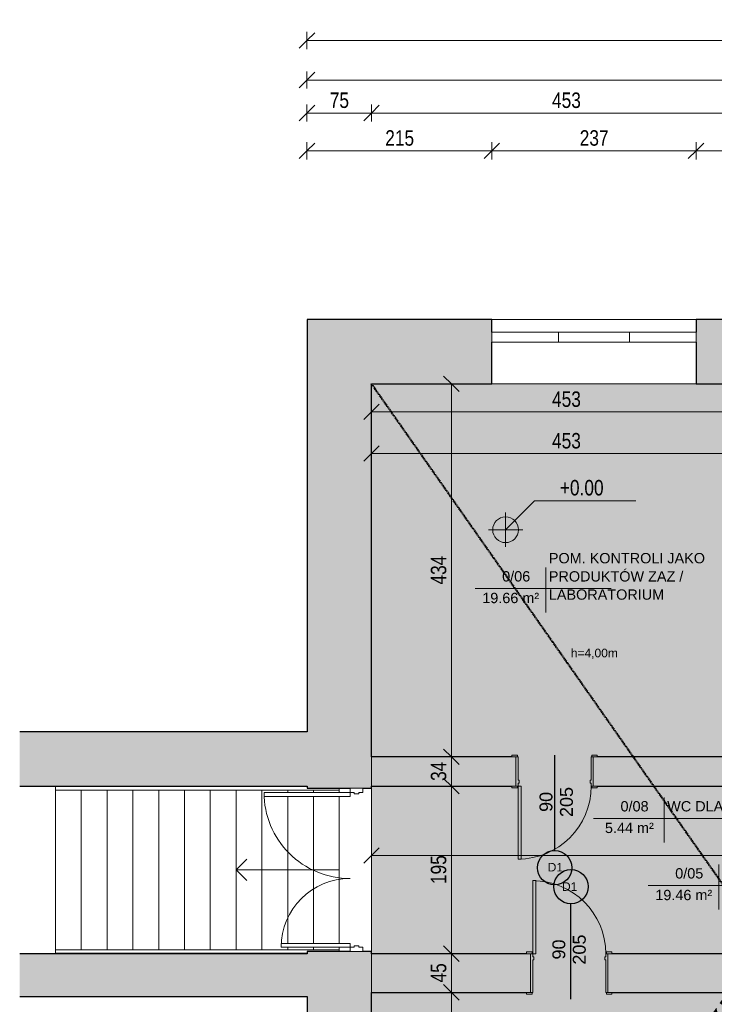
# Model space of a CAD drawing. Header units: centimetres. Extents: x 14786 to 20326, y -10865 to -8494.
# Tile 4 of 22: x 14786 to 15594, y -9640 to -8494. Entities that reach past the tile are written whole.
import ezdxf

# ---------------------------------------------------------------- set-up
doc = ezdxf.new("R2010")
doc.units = ezdxf.units.CM
doc.linetypes.add('Aligning Line 1_8_', pattern=[0.635, 0.3175, -0.3175])
doc.linetypes.add('Ponad', pattern=[0.396875, 0.238125, -0.15875])
for name, color, linetype, lineweight in [('A-ANNO-DIMS', 211, 'Continuous', 9), ('A-ANNO-DIMS-100', 211, 'Continuous', 9), ('A-AREA', 32, 'Continuous', 9), ('A-AREA-IDEN', 2, 'Continuous', 9), ('A-DETL', 90, 'Continuous', 9), ('A-DETL-GENF', 92, 'Continuous', 9), ('A-DETL-MEDM', 33, 'Continuous', 25), ('A-DETL-THIN', 151, 'Continuous', 9), ('A-DOOR', 31, 'Continuous', 9), ('A-DOOR-FRAM', 31, 'Continuous', 18), ('A-FLOR', 192, 'Continuous', 9), ('A-FLOR-HRAL', 11, 'Continuous', 9), ('A-GLAZ', 151, 'Continuous', 9), ('A-WALL', 113, 'Continuous', 9), ('A-WALL-PATT', 111, 'Continuous', 25), ('G-ANNO-DIMS', 111, 'Continuous', 9), ('G-ANNO-TEXT', 231, 'Continuous', 9), ('S-STRS', 31, 'Continuous', 9), ('S-STRS-ANNO', 31, 'Continuous', 9)]:
    doc.layers.add(name, color=color, linetype=linetype, lineweight=lineweight)
doc.styles.add('Arial', font='arial.ttf', dxfattribs={"height": 12})
doc.styles.add('Arial_1', font='arial.ttf', dxfattribs={"height": 15})
doc.styles.add('Arial_2', font='arial.ttf', dxfattribs={"width": 0.8, "height": 18})
doc.styles.add('Arial_3', font='arial.ttf', dxfattribs={"height": 10})
doc.styles.add('Arial_5', font='arial.ttf', dxfattribs={"height": 60})
doc.dimstyles.new('Przekątna_-_1_8_mm_Arial', dxfattribs={"dimscale": 30.48, "dimtxt": 18.364669, "dimasz": 0.590551, "dimexe": 0.328084, "dimexo": 0.0625, "dimgap": 0.016404, "dimtad": 1, "dimdec": 0, "dimdsep": 46, "dimtxsty": 'Arial_2', "dimblk1": 'OBLIQUE', "dimblk2": 'OBLIQUE', "dimsah": 1, "dimcen": 0.09, "dimazin": 0, "dimtfac": 1, "dimtdec": 4, "dimtix": 1, "dimtmove": 0, "dimatfit": 3, "dimfxl": 0.328084, "dimfxlon": 1, "dimtvp": 1, "dimtolj": 1, "dimtzin": 0, "dimarcsym": 2})

# ---------------------------------------------------------------- blocks, each defined once
blk = doc.blocks.new('Drzwi-wewnętrzne-jednoskrzydłowe-dwupanelowe-drewniane - 900 x 2100mm-307294-3_Poziom parteru')
at = {"layer": 'A-DOOR'}
for p, q in [((-49.635, 24.8175), (-43.135, 24.8175)), ((-49.635, 22.8175), (-49.635, 24.8175)), ((-43.135, 24.8175), (-43.135, 22.8175)), ((43.135, 24.8175), (49.635, 24.8175)), ((43.135, 22.8175), (43.135, 24.8175)), ((49.635, 24.8175), (49.635, 22.8175)), ((-43.135, 22.8175), (-49.635, 22.8175)), ((49.635, 22.8175), (43.135, 22.8175)), ((-49.635, -22.1825), (-43.135, -22.1825)), ((-49.635, -24.1825), (-49.635, -22.1825)), ((-43.135, -22.1825), (-43.135, -24.1825)), ((43.135, -22.1825), (49.635, -22.1825)), ((43.135, -24.1825), (43.135, -22.1825)), ((49.635, -22.1825), (49.635, -24.1825)), ((-43.135, -24.1825), (-49.635, -24.1825)), ((49.635, -24.1825), (43.135, -24.1825))]:
    blk.add_line(p, q, dxfattribs=at)
at = {"layer": 'A-DOOR', "lineweight": 18}
for p, q in [((39, -22.1825), (42.5, -22.1825)), ((39, -107.1825), (39, -22.1825)), ((42.5, -22.1825), (42.5, -107.1825)), ((42.5, -107.1825), (39, -107.1825))]:
    blk.add_line(p, q, dxfattribs=at)
at = {"layer": 'A-DOOR'}
blk.add_arc((42.5, -22.1825), 85, 180, 270, dxfattribs=at)
at = {"layer": 'A-DOOR-FRAM'}
for p, q in [((-45, 22.8175), (-42.5, 22.8175)), ((-45, -22.1825), (-45, 22.8175)), ((-42.5, 22.8175), (-42.5, -15.19)), ((42.5, 22.8175), (45, 22.8175)), ((42.5, -15.19), (42.5, 22.8175)), ((45, 22.8175), (45, -22.1825)), ((-42.5, -22.1825), (-45, -22.1825)), ((-42.5, -15.19), (-41.23, -15.19)), ((-42.5, -18.6825), (-42.5, -22.1825)), ((-41.23, -18.6825), (-42.5, -18.6825)), ((-41.23, -15.19), (-41.23, -18.6825)), ((41.23, -15.19), (42.5, -15.19)), ((41.23, -18.6825), (41.23, -15.19)), ((42.5, -18.6825), (41.23, -18.6825)), ((42.5, -22.1825), (42.5, -18.6825)), ((45, -22.1825), (42.5, -22.1825))]:
    blk.add_line(p, q, dxfattribs=at)
blk = doc.blocks.new('Drzwi-wewnętrzne-jednoskrzydłowe-dwupanelowe-drewniane - 900 x 2100mm-310184-3_Poziom parteru')
at = {"layer": 'A-DOOR', "lineweight": 18}
for p, q in [((42.5, 101.6825), (39, 101.6825)), ((39, 101.6825), (39, 16.6825)), ((42.5, 16.6825), (42.5, 101.6825)), ((39, 16.6825), (42.5, 16.6825))]:
    blk.add_line(p, q, dxfattribs=at)
at = {"layer": 'A-DOOR'}
for p, q in [((-43.135, 18.6825), (-49.635, 18.6825)), ((-49.635, 18.6825), (-49.635, 16.6825)), ((-49.635, 16.6825), (-43.135, 16.6825)), ((-43.135, 16.6825), (-43.135, 18.6825)), ((49.635, 18.6825), (43.135, 18.6825)), ((43.135, 18.6825), (43.135, 16.6825)), ((43.135, 16.6825), (49.635, 16.6825)), ((49.635, 16.6825), (49.635, 18.6825)), ((-43.135, -17.3175), (-49.635, -17.3175)), ((-49.635, -17.3175), (-49.635, -19.3175)), ((-49.635, -19.3175), (-43.135, -19.3175)), ((-43.135, -19.3175), (-43.135, -17.3175)), ((49.635, -17.3175), (43.135, -17.3175)), ((43.135, -17.3175), (43.135, -19.3175)), ((43.135, -19.3175), (49.635, -19.3175)), ((49.635, -19.3175), (49.635, -17.3175))]:
    blk.add_line(p, q, dxfattribs=at)
blk.add_arc((42.5, 16.6825), 85, 90, 180, dxfattribs=at)
at = {"layer": 'A-DOOR-FRAM'}
for p, q in [((-42.5, 16.6825), (-45, 16.6825)), ((-45, 16.6825), (-45, -17.3175)), ((-42.5, 13.1825), (-42.5, 16.6825)), ((-41.23, 13.1825), (-42.5, 13.1825)), ((-41.23, 9.69), (-41.23, 13.1825)), ((42.5, 13.1825), (41.23, 13.1825)), ((41.23, 13.1825), (41.23, 9.69)), ((42.5, 16.6825), (42.5, 13.1825)), ((45, 16.6825), (42.5, 16.6825)), ((45, -17.3175), (45, 16.6825)), ((-42.5, -17.3175), (-42.5, 9.69)), ((-42.5, 9.69), (-41.23, 9.69)), ((41.23, 9.69), (42.5, 9.69)), ((42.5, 9.69), (42.5, -17.3175)), ((-45, -17.3175), (-42.5, -17.3175)), ((42.5, -17.3175), (45, -17.3175))]:
    blk.add_line(p, q, dxfattribs=at)
blk = doc.blocks.new('Typ poręczy górnej - Górna poręcz_wewnętrzny_-448010-3_Poziom parteru')
at = {"layer": 'A-FLOR-HRAL'}
for p, q in [((15158.1, -9576.2), (14828.1, -9576.2)), ((14828.1, -9580.2), (15120.6, -9580.2)), ((15158.1, -9578), (15158.1, -9578.2))]:
    blk.add_line(p, q, dxfattribs=at)
at = {"layer": 'A-FLOR-HRAL', "flags": 128}
blk.add_lwpolyline([(14828.1, -9578.4), (14828.1, -9578.2), (14828.1, -9578)], dxfattribs=at)
blk = doc.blocks.new('Typ poręczy górnej - Górna poręcz_wewnętrzny_-V5-3_Poziom parteru')
at = {"layer": 'A-FLOR-HRAL'}
for p, q in [((14828.1, -9576.2), (14828.1, -9580.2)), ((14828.1, -9576.2), (15158.1, -9576.2)), ((15158.1, -9576.2), (15158.1, -9578.2)), ((14828.1, -9580.2), (15120.6, -9580.2))]:
    blk.add_line(p, q, dxfattribs=at)
blk = doc.blocks.new('Typ poręczy górnej - Górna poręcz_wewnętrzny_-448021-3_Poziom parteru')
at = {"layer": 'A-FLOR-HRAL'}
for p, q in [((15120.6, -9386.3), (14828.1, -9386.3)), ((14828.1, -9390.3), (15158.1, -9390.3)), ((15158.1, -9388.3), (15158.1, -9388.5))]:
    blk.add_line(p, q, dxfattribs=at)
at = {"layer": 'A-FLOR-HRAL', "flags": 128}
blk.add_lwpolyline([(14828.1, -9388.5), (14828.1, -9388.3), (14828.1, -9388)], dxfattribs=at)
blk = doc.blocks.new('Typ poręczy górnej - Górna poręcz_wewnętrzny_-V6-3_Poziom parteru')
at = {"layer": 'A-FLOR-HRAL'}
for p, q in [((14828.1, -9386.3), (14828.1, -9390.3)), ((14828.1, -9386.3), (15120.6, -9386.3)), ((14828.1, -9390.3), (15158.1, -9390.3)), ((15158.1, -9388.2), (15158.1, -9390.3))]:
    blk.add_line(p, q, dxfattribs=at)
blk = doc.blocks.new('Drzwi-korytarz-niesymetryczne-wpuszczane - Drzwi dwuskrzydłowe 1800 x 2100mm-575839-3_Poziom parteru')
at = {"layer": 'A-DOOR', "lineweight": 18}
for p, q in [((-85.5, 11.865), (-90, 11.865)), ((-90, 11.865), (-90, -88.135)), ((-85.5, -88.135), (-85.5, 11.865)), ((85.5, 11.865), (90, 11.865)), ((85.5, -68.135), (85.5, 11.865)), ((90, 11.865), (90, -68.135)), ((90, -68.135), (85.5, -68.135)), ((-90, -88.135), (-85.5, -88.135))]:
    blk.add_line(p, q, dxfattribs=at)
at = {"layer": 'A-DOOR'}
for centre, radius, start, end in [((-90, 11.865), 100, 270, 360), ((90, 11.865), 80, 180, 270)]:
    blk.add_arc(centre, radius, start, end, dxfattribs=at)
at = {"layer": 'A-DOOR-FRAM'}
for p, q in [((-95, 26.865), (-90, 26.865)), ((-95, 11.865), (-95, 26.865)), ((-90, 26.865), (-90, 21.94375)), ((90, 26.865), (95, 26.865)), ((90, 21.94375), (90, 26.865)), ((95, 26.865), (95, 11.865)), ((-90, 11.865), (-95, 11.865)), ((-90, 21.94375), (-88.4125, 21.94375)), ((-90, 16.84125), (-90, 11.865)), ((-88.4125, 16.84125), (-90, 16.84125)), ((-88.4125, 21.94375), (-88.4125, 16.84125)), ((88.4125, 21.94375), (90, 21.94375)), ((88.4125, 16.84125), (88.4125, 21.94375)), ((90, 16.84125), (88.4125, 16.84125)), ((90, 11.865), (90, 16.84125)), ((95, 11.865), (90, 11.865))]:
    blk.add_line(p, q, dxfattribs=at)
blk = doc.blocks.new('Aluminum_2 szybowe - 160x140-V13-3_Poziom parteru')
at = {"layer": 'A-GLAZ'}
for p, q in [((-137.2, 25.2), (22.8, 25.2)), ((-137.2, 13.7), (-137.2, 25.2)), ((22.8, 25.2), (22.8, 13.7)), ((22.8, 13.7), (-137.2, 13.7))]:
    blk.add_line(p, q, dxfattribs=at)
blk = doc.blocks.new('Aluminum_2 szybowe - 160x140-V12-3_Poziom parteru')
at = {"layer": 'A-GLAZ'}
for p, q in [((-137.2, 25.2), (22.8, 25.2)), ((-137.2, 13.7), (-137.2, 25.2)), ((22.8, 25.2), (22.8, 13.7)), ((22.8, 13.7), (-137.2, 13.7))]:
    blk.add_line(p, q, dxfattribs=at)
blk = doc.blocks.new('Etyk_pom_1_mala - Etyk_pom_1_mala-219433-3_Poziom parteru')
at = {"layer": 'A-AREA-IDEN'}
for p, q in [((-0.096, 0.144), (-0.096, -0.378)), ((-0.915, -0.101), (0.666, -0.101))]:
    blk.add_line(p, q, dxfattribs=at)
blk = doc.blocks.new('DIMBLOCK11-3_Poziom parteru')
at = {"layer": 'A-ANNO-DIMS-100'}
for p, q in [((15195.6, -9466.4), (15195.6, -9456.4)), ((15195.6, -9466.4), (15204.6, -9457.4)), ((16193.6, -9466.4), (16193.6, -9456.4)), ((16193.6, -9466.4), (16202.6, -9457.4)), ((15195.6, -9466.4), (15186.6, -9475.4)), ((15195.6, -9466.4), (16193.6, -9466.4)), ((15195.6, -9466.4), (15195.6, -9476.4)), ((16193.6, -9466.4), (16184.6, -9475.4)), ((16193.6, -9466.4), (16193.6, -9476.4))]:
    blk.add_line(p, q, dxfattribs=at)
at = {"layer": 'A-ANNO-DIMS-100', "color": 0, "insert": (15678.1, -9442.6), "char_height": 18, "width": 39.668, "attachment_point": 1, "line_spacing_factor": 0.941778, "style": 'Arial_2'}
blk.add_mtext('998', dxfattribs=at)
blk = doc.blocks.new('_Oblique')
at = {"color": 0, "linetype": 'ByBlock', "lineweight": -2}
blk.add_line((-0.5, -0.5), (0.5, 0.5), dxfattribs=at)
blk = doc.blocks.new('DIMBLOCK15-3_Poziom parteru')
at = {"layer": 'A-ANNO-DIMS-100'}
for p, q in [((15195.6, -8998.8), (15195.6, -8988.8)), ((15195.6, -8998.8), (15204.6, -8989.8)), ((15648.6, -8998.8), (15648.6, -8988.8)), ((15648.6, -8998.8), (15657.6, -8989.8)), ((15195.6, -8998.8), (15186.6, -9007.8)), ((15195.6, -8998.8), (15648.6, -8998.8)), ((15195.6, -8998.8), (15195.6, -9008.8)), ((15648.6, -8998.8), (15639.6, -9007.8)), ((15648.6, -8998.8), (15648.6, -9008.8))]:
    blk.add_line(p, q, dxfattribs=at)
at = {"layer": 'A-ANNO-DIMS-100', "color": 0, "insert": (15405.6, -8974.9), "char_height": 18, "width": 39.668, "attachment_point": 1, "line_spacing_factor": 0.941778, "style": 'Arial_2'}
blk.add_mtext('453', dxfattribs=at)
blk = doc.blocks.new('DIMBLOCK65-3_Poziom parteru')
at = {"layer": 'A-ANNO-DIMS-100'}
for p, q in [((15288.5, -8917.7), (15279.5, -8908.7)), ((15288.5, -8917.7), (15278.5, -8917.7)), ((15288.5, -9351.7), (15288.5, -8917.7)), ((15288.5, -8917.7), (15297.5, -8926.7)), ((15288.5, -8917.7), (15298.5, -8917.7)), ((15288.5, -9351.7), (15279.5, -9342.7)), ((15288.5, -9351.7), (15278.5, -9351.7)), ((15288.5, -9351.7), (15297.5, -9360.7)), ((15288.5, -9351.7), (15298.5, -9351.7))]:
    blk.add_line(p, q, dxfattribs=at)
at = {"layer": 'A-ANNO-DIMS-100', "color": 0, "insert": (15264.6, -9151.2), "char_height": 18, "width": 39.668, "attachment_point": 1, "rotation": 90, "line_spacing_factor": 0.941778, "style": 'Arial_2'}
blk.add_mtext('434', dxfattribs=at)
blk = doc.blocks.new('DIMBLOCK86-3_Poziom parteru')
at = {"layer": 'A-ANNO-DIMS-100'}
for p, q in [((15120.6, -8518.2), (15120.6, -8508.2)), ((15120.6, -8518.2), (15129.6, -8509.2)), ((17920.6, -8518.2), (17920.6, -8508.2)), ((17920.6, -8518.2), (17929.6, -8509.2)), ((15120.6, -8518.2), (15111.6, -8527.2)), ((15120.6, -8518.2), (17920.6, -8518.2)), ((15120.6, -8518.2), (15120.6, -8528.2)), ((17920.6, -8518.2), (17911.6, -8527.2)), ((17920.6, -8518.2), (17920.6, -8528.2))]:
    blk.add_line(p, q, dxfattribs=at)
at = {"layer": 'A-ANNO-DIMS-100', "color": 0, "insert": (16498.6, -8494.3), "char_height": 18, "width": 52.89, "attachment_point": 1, "line_spacing_factor": 0.941778, "style": 'Arial_2'}
blk.add_mtext('2800', dxfattribs=at)
blk = doc.blocks.new('DIMBLOCK87-3_Poziom parteru')
at = {"layer": 'A-ANNO-DIMS-100'}
for p, q in [((15120.6, -8564.2), (15120.6, -8554.2)), ((15120.6, -8564.2), (15129.6, -8555.2)), ((16193.6, -8564.2), (16193.6, -8554.2)), ((16193.6, -8564.2), (16202.6, -8555.2)), ((15120.6, -8564.2), (15111.6, -8573.2)), ((15120.6, -8564.2), (16193.6, -8564.2)), ((15120.6, -8564.2), (15120.6, -8574.2)), ((16193.6, -8564.2), (16184.6, -8573.2)), ((16193.6, -8564.2), (16193.6, -8574.2))]:
    blk.add_line(p, q, dxfattribs=at)
at = {"layer": 'A-ANNO-DIMS-100', "color": 0, "insert": (15635.1, -8540.3), "char_height": 18, "width": 52.89, "attachment_point": 1, "line_spacing_factor": 0.941778, "style": 'Arial_2'}
blk.add_mtext('1073', dxfattribs=at)
blk = doc.blocks.new('DIMBLOCK90-3_Poziom parteru')
at = {"layer": 'A-ANNO-DIMS-100'}
for p, q in [((15120.6, -8646.5), (15120.6, -8636.5)), ((15120.6, -8646.5), (15129.6, -8637.5)), ((15335.6, -8646.5), (15335.6, -8636.5)), ((15335.6, -8646.5), (15344.6, -8637.5)), ((15120.6, -8646.5), (15111.6, -8655.5)), ((15120.6, -8646.5), (15335.6, -8646.5)), ((15120.6, -8646.5), (15120.6, -8656.5)), ((15335.6, -8646.5), (15326.6, -8655.5)), ((15335.6, -8646.5), (15335.6, -8656.5))]:
    blk.add_line(p, q, dxfattribs=at)
at = {"layer": 'A-ANNO-DIMS-100', "color": 0, "insert": (15211.6, -8622.6), "char_height": 18, "width": 39.668, "attachment_point": 1, "line_spacing_factor": 0.941778, "style": 'Arial_2'}
blk.add_mtext('215', dxfattribs=at)
blk = doc.blocks.new('DIMBLOCK91-3_Poziom parteru')
at = {"layer": 'A-ANNO-DIMS-100'}
for p, q in [((15335.6, -8646.5), (15335.6, -8636.5)), ((15335.6, -8646.5), (15344.6, -8637.5)), ((15573.1, -8646.5), (15573.1, -8636.5)), ((15573.1, -8646.5), (15582.1, -8637.5)), ((15335.6, -8646.5), (15326.6, -8655.5)), ((15335.6, -8646.5), (15573.1, -8646.5)), ((15335.6, -8646.5), (15335.6, -8656.5)), ((15573.1, -8646.5), (15564.1, -8655.5)), ((15573.1, -8646.5), (15573.1, -8656.5))]:
    blk.add_line(p, q, dxfattribs=at)
at = {"layer": 'A-ANNO-DIMS-100', "color": 0, "insert": (15437.8, -8622.6), "char_height": 18, "width": 39.668, "attachment_point": 1, "line_spacing_factor": 0.941778, "style": 'Arial_2'}
blk.add_mtext('237', dxfattribs=at)
blk = doc.blocks.new('DIMBLOCK92-3_Poziom parteru')
at = {"layer": 'A-ANNO-DIMS-100'}
for p, q in [((15573.1, -8646.5), (15573.1, -8636.5)), ((15573.1, -8646.5), (15582.1, -8637.5)), ((15760.6, -8646.5), (15760.6, -8636.5)), ((15760.6, -8646.5), (15769.6, -8637.5)), ((15573.1, -8646.5), (15564.1, -8655.5)), ((15573.1, -8646.5), (15760.6, -8646.5)), ((15573.1, -8646.5), (15573.1, -8656.5)), ((15760.6, -8646.5), (15751.6, -8655.5)), ((15760.6, -8646.5), (15760.6, -8656.5))]:
    blk.add_line(p, q, dxfattribs=at)
at = {"layer": 'A-ANNO-DIMS-100', "color": 0, "insert": (15650.3, -8622.6), "char_height": 18, "width": 39.668, "attachment_point": 1, "line_spacing_factor": 0.941778, "style": 'Arial_2'}
blk.add_mtext('188', dxfattribs=at)
blk = doc.blocks.new('DIMBLOCK118-3_Poziom parteru')
at = {"layer": 'A-ANNO-DIMS-100'}
for p, q in [((15195.6, -8950.3), (15195.6, -8940.3)), ((15195.6, -8950.3), (15204.6, -8941.3)), ((15648.6, -8950.3), (15648.6, -8940.3)), ((15648.6, -8950.3), (15657.6, -8941.3)), ((15195.6, -8950.3), (15186.6, -8959.3)), ((15195.6, -8950.3), (15648.6, -8950.3)), ((15195.6, -8950.3), (15195.6, -8960.3)), ((15648.6, -8950.3), (15639.6, -8959.3)), ((15648.6, -8950.3), (15648.6, -8960.3))]:
    blk.add_line(p, q, dxfattribs=at)
at = {"layer": 'A-ANNO-DIMS-100', "color": 0, "insert": (15405.6, -8926.5), "char_height": 18, "width": 39.668, "attachment_point": 1, "line_spacing_factor": 0.941778, "style": 'Arial_2'}
blk.add_mtext('453', dxfattribs=at)
blk = doc.blocks.new('DIMBLOCK139-3_Poziom parteru')
at = {"layer": 'A-ANNO-DIMS-100'}
for p, q in [((15288.5, -9625.7), (15279.5, -9616.7)), ((15288.5, -9625.7), (15278.5, -9625.7)), ((15288.5, -10340.5), (15288.5, -9625.7)), ((15288.5, -9625.7), (15297.5, -9634.7)), ((15288.5, -9625.7), (15298.5, -9625.7)), ((15288.5, -10340.5), (15279.5, -10331.5)), ((15288.5, -10340.5), (15278.5, -10340.5)), ((15288.5, -10340.5), (15297.5, -10349.5)), ((15288.5, -10340.5), (15298.5, -10340.5))]:
    blk.add_line(p, q, dxfattribs=at)
at = {"layer": 'A-ANNO-DIMS-100', "color": 0, "insert": (15264.6, -9999.6), "char_height": 18, "width": 39.668, "attachment_point": 1, "rotation": 90, "line_spacing_factor": 0.941778, "style": 'Arial_2'}
blk.add_mtext('715', dxfattribs=at)
blk = doc.blocks.new('DIMBLOCK140-3_Poziom parteru')
at = {"layer": 'A-ANNO-DIMS-100'}
for p, q in [((15288.5, -9580.7), (15279.5, -9571.7)), ((15288.5, -9580.7), (15278.5, -9580.7)), ((15288.5, -9625.7), (15288.5, -9580.7)), ((15288.5, -9580.7), (15297.5, -9589.7)), ((15288.5, -9580.7), (15298.5, -9580.7)), ((15288.5, -9625.7), (15279.5, -9616.7)), ((15288.5, -9625.7), (15278.5, -9625.7)), ((15288.5, -9625.7), (15297.5, -9634.7)), ((15288.5, -9625.7), (15298.5, -9625.7))]:
    blk.add_line(p, q, dxfattribs=at)
at = {"layer": 'A-ANNO-DIMS-100', "color": 0, "insert": (15264.6, -9614.2), "char_height": 18, "width": 26.445, "attachment_point": 1, "rotation": 90, "line_spacing_factor": 0.941778, "style": 'Arial_2'}
blk.add_mtext('45', dxfattribs=at)
blk = doc.blocks.new('DIMBLOCK141-3_Poziom parteru')
at = {"layer": 'A-ANNO-DIMS-100'}
for p, q in [((15288.5, -9385.7), (15279.5, -9376.7)), ((15288.5, -9385.7), (15278.5, -9385.7)), ((15288.5, -9580.7), (15288.5, -9385.7)), ((15288.5, -9385.7), (15297.5, -9394.7)), ((15288.5, -9385.7), (15298.5, -9385.7)), ((15288.5, -9580.7), (15279.5, -9571.7)), ((15288.5, -9580.7), (15278.5, -9580.7)), ((15288.5, -9580.7), (15297.5, -9589.7)), ((15288.5, -9580.7), (15298.5, -9580.7))]:
    blk.add_line(p, q, dxfattribs=at)
at = {"layer": 'A-ANNO-DIMS-100', "color": 0, "insert": (15264.6, -9499.7), "char_height": 18, "width": 39.668, "attachment_point": 1, "rotation": 90, "line_spacing_factor": 0.941778, "style": 'Arial_2'}
blk.add_mtext('195', dxfattribs=at)
blk = doc.blocks.new('DIMBLOCK142-3_Poziom parteru')
at = {"layer": 'A-ANNO-DIMS-100'}
for p, q in [((15288.5, -9351.7), (15279.5, -9342.7)), ((15288.5, -9351.7), (15278.5, -9351.7)), ((15288.5, -9385.7), (15288.5, -9351.7)), ((15288.5, -9351.7), (15297.5, -9360.7)), ((15288.5, -9351.7), (15298.5, -9351.7)), ((15288.5, -9385.7), (15279.5, -9376.7)), ((15288.5, -9385.7), (15278.5, -9385.7)), ((15288.5, -9385.7), (15297.5, -9394.7)), ((15288.5, -9385.7), (15298.5, -9385.7))]:
    blk.add_line(p, q, dxfattribs=at)
at = {"layer": 'A-ANNO-DIMS-100', "color": 0, "insert": (15264.6, -9379.7), "char_height": 18, "width": 26.445, "attachment_point": 1, "rotation": 90, "line_spacing_factor": 0.941778, "style": 'Arial_2'}
blk.add_mtext('34', dxfattribs=at)
blk = doc.blocks.new('DIMBLOCK178-3_Poziom parteru')
at = {"layer": 'A-ANNO-DIMS-100'}
for p, q in [((15120.6, -8602.6), (15111.6, -8611.6)), ((15120.6, -8602.6), (15120.6, -8592.6)), ((15120.6, -8602.6), (15129.6, -8593.6)), ((15120.6, -8602.6), (15195.6, -8602.6)), ((15120.6, -8602.6), (15120.6, -8612.6)), ((15195.6, -8602.6), (15186.6, -8611.6)), ((15195.6, -8602.6), (15195.6, -8592.6)), ((15195.6, -8602.6), (15204.6, -8593.6)), ((15195.6, -8602.6), (15195.6, -8612.6))]:
    blk.add_line(p, q, dxfattribs=at)
at = {"layer": 'A-ANNO-DIMS-100', "color": 0, "insert": (15147.1, -8578.7), "char_height": 18, "width": 26.445, "attachment_point": 1, "line_spacing_factor": 0.941778, "style": 'Arial_2'}
blk.add_mtext('75', dxfattribs=at)
blk = doc.blocks.new('DIMBLOCK179-3_Poziom parteru')
at = {"layer": 'A-ANNO-DIMS-100'}
for p, q in [((15195.6, -8602.6), (15186.6, -8611.6)), ((15195.6, -8602.6), (15195.6, -8592.6)), ((15195.6, -8602.6), (15204.6, -8593.6)), ((15195.6, -8602.6), (15648.6, -8602.6)), ((15195.6, -8602.6), (15195.6, -8612.6)), ((15648.6, -8602.6), (15639.6, -8611.6)), ((15648.6, -8602.6), (15648.6, -8592.6)), ((15648.6, -8602.6), (15657.6, -8593.6)), ((15648.6, -8602.6), (15648.6, -8612.6))]:
    blk.add_line(p, q, dxfattribs=at)
at = {"layer": 'A-ANNO-DIMS-100', "color": 0, "insert": (15405.6, -8578.7), "char_height": 18, "width": 39.668, "attachment_point": 1, "line_spacing_factor": 0.941778, "style": 'Arial_2'}
blk.add_mtext('453', dxfattribs=at)

msp = doc.modelspace()

# ---------------------------------------------------------------- hatches: boundary and pattern name
at = {"layer": 'A-DETL-GENF'}
h = msp.add_hatch(color=9, dxfattribs=at)
h.paths.add_polyline_path([(15662.62, -10340.49), (15677.62, -10340.49), (15677.62, -9625.71), (15882.62, -9625.71), (15882.62, -9580.71), (15470.62, -9580.71), (15470.62, -9625.71), (15662.62, -9625.71), (15662.62, -10325.71)])
h.paths.add_polyline_path([(15314.58, -9625.71), (15380.62, -9625.71), (15380.62, -9580.71), (15195.62, -9580.71), (15195.62, -9625.71), (15226.56, -9625.71)])
h.paths.add_polyline_path([(15987.47, -9625.71), (16193.62, -9625.71), (16193.62, -9580.71), (15972.62, -9580.71), (15972.62, -9625.71), (15977.26, -9625.71)])
h.paths.add_polyline_path([(16035.99, -9385.71), (16040.62, -9385.71), (16040.62, -9351.71), (15959.62, -9351.71), (15959.62, -9142.71), (15949.62, -9142.71), (15949.62, -9154.71), (15658.62, -9154.71), (15658.62, -8917.71), (15648.62, -8917.71), (15648.62, -9351.71), (15453.62, -9351.71), (15453.62, -9385.71), (15824.62, -9385.71), (15824.62, -9351.71), (15658.62, -9351.71), (15658.62, -9164.71), (15949.62, -9164.71), (15949.62, -9351.71), (15929.62, -9351.71), (15929.62, -9385.71), (16033.62, -9385.71)])
h.paths.add_polyline_path([(16130.62, -9385.71), (16193.62, -9385.71), (16193.62, -9351.71), (16130.62, -9351.71), (16130.62, -9382.21)])
h.paths.add_polyline_path([(15363.62, -9385.71), (15363.62, -9351.71), (15195.62, -9351.71), (15195.62, -9385.71), (15358.99, -9385.71)])
h.paths.add_polyline_path([(15949.62, -9052.71), (15959.62, -9052.71), (15959.62, -9042.71), (16105.62, -9042.71), (16105.62, -9032.71), (16035.62, -9032.71), (16035.62, -8917.71), (16025.62, -8917.71), (16025.62, -9032.71), (15949.62, -9032.71), (15949.62, -9048.08)])
h.paths.add_polyline_path([(16190.62, -9042.71), (16193.62, -9042.71), (16193.62, -9032.71), (16190.62, -9032.71), (16190.62, -9042.63)])
msp.add_hatch(color=9, dxfattribs=at).paths.add_polyline_path([(16018.75, -10340.49), (16193.62, -10340.49), (16193.62, -9625.71), (15972.62, -9625.71), (15972.62, -9580.71), (16193.62, -9580.71), (16193.62, -9385.71), (16130.62, -9385.71), (16130.62, -9351.71), (16193.62, -9351.71), (16193.62, -9042.71), (16190.62, -9042.63), (16190.62, -9032.71), (16193.62, -9032.71), (16193.62, -8917.71), (16035.62, -8917.71), (16035.62, -9032.71), (16105.62, -9032.71), (16105.62, -9042.71), (15959.62, -9042.71), (15959.62, -9052.71), (15949.62, -9052.71), (15949.62, -9032.71), (16025.62, -9032.71), (16025.62, -8917.71), (15658.62, -8917.71), (15658.62, -9154.71), (15949.62, -9154.71), (15949.62, -9142.71), (15959.62, -9142.71), (15959.62, -9351.71), (16040.62, -9351.71), (16040.62, -9385.71), (15929.62, -9385.71), (15929.62, -9351.71), (15949.62, -9351.71), (15949.62, -9164.71), (15658.62, -9164.71), (15658.62, -9351.71), (15824.62, -9351.71), (15824.62, -9385.71), (15453.62, -9385.71), (15453.62, -9351.71), (15648.62, -9351.71), (15648.62, -8917.71), (15195.62, -8917.71), (15195.62, -9351.71), (15363.62, -9351.71), (15363.62, -9385.71), (15195.62, -9385.71), (15195.62, -9580.71), (15380.62, -9580.71), (15380.62, -9625.71), (15195.62, -9625.71), (15195.62, -10340.49), (15662.62, -10340.49), (15662.62, -9625.71), (15470.62, -9625.71), (15470.62, -9580.71), (15882.62, -9580.71), (15882.62, -9625.71), (15677.62, -9625.71), (15677.62, -10340.49), (15998.08, -10340.49)])
at = {"layer": 'A-WALL-PATT', "lineweight": 9}
h = msp.add_hatch(color=256, dxfattribs=at)
h.paths.add_polyline_path([(15195.62, -10415.49), (15195.62, -9578.21), (15120.62, -9578.21), (15120.62, -10415.49)])
h.paths.add_polyline_path([(15182.55, -9388.21), (15195.62, -9388.21), (15195.62, -8842.71), (15120.62, -8842.71), (15120.62, -9388.21), (15175.6, -9388.21)])
h = msp.add_hatch(color=256, dxfattribs=at)
h.paths.add_polyline_path([(16025.62, -8917.71), (16093.62, -8917.71), (16093.62, -8842.71), (15998.08, -8842.71), (15998.08, -8917.71), (16018.75, -8917.71)])
h.paths.add_polyline_path([(15195.62, -8917.71), (15335.62, -8917.71), (15335.62, -8842.71), (15195.62, -8842.71), (15195.62, -8899.36)])
h.paths.add_polyline_path([(15573.08, -8917.71), (15760.62, -8917.71), (15760.62, -8842.71), (15573.08, -8842.71), (15573.08, -8899.36)])
for points in [[(15094.53, -9385.71), (15120.62, -9385.71), (15120.62, -9322.71), (14786.46, -9322.71), (14786.46, -9385.71), (15050.52, -9385.71)], [(15094.53, -9630.71), (15120.62, -9630.71), (15120.62, -9580.71), (14786.46, -9580.71), (14786.46, -9630.71), (15050.52, -9630.71)]]:
    msp.add_hatch(color=256, dxfattribs=at).paths.add_polyline_path(points)
at = {"layer": 'G-ANNO-DIMS'}
h = msp.add_hatch(color=256, dxfattribs=at)
edge = h.paths.add_edge_path()
edge.add_arc((15351.56, -9087.45), 15, 90, 180)
edge.add_line((15336.56, -9087.45), (15351.56, -9087.45))
edge.add_line((15351.56, -9087.45), (15351.56, -9072.45))
h = msp.add_hatch(color=256, dxfattribs=at)
edge = h.paths.add_edge_path()
edge.add_arc((15351.56, -9087.45), 15, 270, 360)
edge.add_line((15366.56, -9087.45), (15351.56, -9087.45))
edge.add_line((15351.56, -9087.45), (15351.56, -9102.45))

# ---------------------------------------------------------------- linework, layer by layer
at = {"layer": 'A-AREA'}
msp.add_line((15158.12, -9565.71), (15158.12, -9415.71), dxfattribs=at)
at = {"layer": 'A-DETL', "linetype": 'Aligning Line 1_8_', "lineweight": 50}
msp.add_line((15195.62, -8917.71), (16193.62, -10340.49), dxfattribs=at)
at = {"layer": 'A-DETL-MEDM'}
for p, q in [((15408.62, -9349.71), (15408.62, -9460.71)), ((15427.62, -9633.71), (15427.62, -9522.71))]:
    msp.add_line(p, q, dxfattribs=at)
for centre in [(15408.62, -9480.71), (15427.62, -9502.71)]:
    msp.add_circle(centre, 20, dxfattribs=at)
at = {"layer": 'A-DETL-THIN'}
for p, q in [((16193.62, -8917.71), (15195.62, -8917.71)), ((15195.62, -8917.71), (15195.62, -10340.49))]:
    msp.add_line(p, q, dxfattribs=at)
at = {"layer": 'A-FLOR'}
for p, q in [((15158.12, -9390.25), (15158.12, -9393.21)), ((15158.12, -9397.71), (15158.12, -9568.71)), ((15158.12, -9573.21), (15158.12, -9576.17))]:
    msp.add_line(p, q, dxfattribs=at)
at = {"layer": 'A-WALL', "lineweight": 25}
for p, q in [((15120.62, -8842.71), (15120.62, -9322.71)), ((15335.62, -8842.71), (15120.62, -8842.71)), ((15335.62, -8857.71), (15335.62, -8842.71)), ((15760.62, -8842.71), (15573.08, -8842.71)), ((15573.08, -8842.71), (15573.08, -8857.71)), ((15335.62, -8917.71), (15335.62, -8869.14)), ((15573.08, -8869.14), (15573.08, -8917.71)), ((15195.62, -9351.71), (15195.62, -8917.71)), ((15195.62, -8917.71), (15335.62, -8917.71)), ((15573.08, -8917.71), (15648.62, -8917.71)), ((15120.62, -9322.71), (14786.46, -9322.71)), ((15358.99, -9351.71), (15195.62, -9351.71)), ((15648.62, -9351.71), (15458.26, -9351.71)), ((14786.46, -9385.71), (15120.62, -9385.71)), ((15120.62, -9385.71), (15120.62, -9388.21)), ((15120.62, -9388.21), (15170.62, -9388.21)), ((15185.62, -9388.21), (15195.62, -9388.21)), ((15195.62, -9388.21), (15195.62, -9385.71)), ((15195.62, -9385.71), (15358.99, -9385.71)), ((15458.26, -9385.71), (15819.99, -9385.71)), ((15120.62, -9580.71), (14786.46, -9580.71)), ((15170.62, -9578.21), (15120.62, -9578.21)), ((15120.62, -9578.21), (15120.62, -9580.71)), ((15195.62, -9578.21), (15185.62, -9578.21)), ((15195.62, -9580.71), (15195.62, -9578.21)), ((15375.99, -9580.71), (15195.62, -9580.71)), ((15877.99, -9580.71), (15475.26, -9580.71)), ((14786.46, -9630.71), (15120.62, -9630.71)), ((15120.62, -9630.71), (15120.62, -10415.49)), ((15195.62, -10340.49), (15195.62, -9625.71)), ((15195.62, -9625.71), (15375.99, -9625.71)), ((15475.26, -9625.71), (15662.62, -9625.71))]:
    msp.add_line(p, q, dxfattribs=at)
at = {"layer": 'A-WALL'}
for p, q in [((15335.62, -8842.71), (15573.08, -8842.71)), ((15573.08, -8917.71), (15335.62, -8917.71))]:
    msp.add_line(p, q, dxfattribs=at)
at = {"layer": 'G-ANNO-DIMS'}
for p, q in [((15351.56, -9087.45), (15385.27, -9053.74)), ((15385.27, -9053.74), (15503.23, -9053.74)), ((15351.56, -9067.45), (15351.56, -9107.45)), ((15351.56, -9087.45), (15351.56, -9072.45)), ((15371.56, -9087.45), (15331.56, -9087.45)), ((15336.56, -9087.45), (15351.56, -9087.45)), ((15366.56, -9087.45), (15351.56, -9087.45)), ((15351.56, -9087.45), (15351.56, -9102.45))]:
    msp.add_line(p, q, dxfattribs=at)
for start, end in [(90, 180), (0, 90), (180, 270), (270, 0)]:
    msp.add_arc((15351.56, -9087.45), 15, start, end, dxfattribs=at)
at = {"layer": 'S-STRS'}
for p, q in [((14828.12, -9385.71), (14828.12, -9386.25)), ((14828.12, -9390.25), (14828.12, -9576.17)), ((14858.12, -9385.71), (14858.12, -9386.25)), ((14858.12, -9390.25), (14858.12, -9576.17)), ((14888.12, -9385.71), (14888.12, -9386.25)), ((14888.12, -9390.25), (14888.12, -9576.17)), ((14918.12, -9385.71), (14918.12, -9386.25)), ((14918.12, -9390.25), (14918.12, -9576.17)), ((14948.12, -9385.71), (14948.12, -9386.25)), ((14948.12, -9390.25), (14948.12, -9576.17)), ((14978.12, -9385.71), (14978.12, -9386.25)), ((14978.12, -9390.25), (14978.12, -9576.17)), ((15008.12, -9385.71), (15008.12, -9386.25)), ((15008.12, -9390.25), (15008.12, -9576.17)), ((15038.12, -9385.71), (15038.12, -9386.25)), ((15038.12, -9390.25), (15038.12, -9576.17)), ((15068.12, -9385.71), (15068.12, -9386.25)), ((15068.12, -9390.25), (15068.12, -9576.17)), ((15098.12, -9385.71), (15098.12, -9386.25)), ((15098.12, -9390.25), (15098.12, -9393.21)), ((15128.12, -9390.25), (15128.12, -9393.21)), ((15158.12, -9390.25), (15158.12, -9393.21)), ((15098.12, -9397.71), (15098.12, -9568.71)), ((15128.12, -9397.71), (15128.12, -9568.71)), ((15158.12, -9397.71), (15158.12, -9568.71)), ((15098.12, -9573.21), (15098.12, -9576.17)), ((15128.12, -9573.21), (15128.12, -9576.17)), ((15158.12, -9573.21), (15158.12, -9576.17)), ((14828.12, -9580.17), (14828.12, -9580.71)), ((14858.12, -9580.17), (14858.12, -9580.71)), ((14888.12, -9580.17), (14888.12, -9580.71)), ((14918.12, -9580.17), (14918.12, -9580.71)), ((14948.12, -9580.17), (14948.12, -9580.71)), ((14978.12, -9580.17), (14978.12, -9580.71)), ((15008.12, -9580.17), (15008.12, -9580.71)), ((15038.12, -9580.17), (15038.12, -9580.71)), ((15068.12, -9580.17), (15068.12, -9580.71)), ((15098.12, -9580.17), (15098.12, -9580.71))]:
    msp.add_line(p, q, dxfattribs=at)
at = {"layer": 'S-STRS', "linetype": 'Ponad'}
for p, q in [((14828.12, -9385.71), (14828.12, -9386.25)), ((14828.12, -9390.25), (14828.12, -9576.17)), ((14858.12, -9385.71), (14858.12, -9386.25)), ((14858.12, -9390.25), (14858.12, -9576.17)), ((14888.12, -9385.71), (14888.12, -9386.25)), ((14888.12, -9390.25), (14888.12, -9576.17)), ((14918.12, -9385.71), (14918.12, -9386.25)), ((14918.12, -9390.25), (14918.12, -9576.17)), ((14948.12, -9385.71), (14948.12, -9386.25)), ((14948.12, -9390.25), (14948.12, -9576.17)), ((14978.12, -9385.71), (14978.12, -9386.25)), ((14978.12, -9390.25), (14978.12, -9576.17)), ((15008.12, -9385.71), (15008.12, -9386.25)), ((15008.12, -9390.25), (15008.12, -9576.17)), ((15038.12, -9385.71), (15038.12, -9386.25)), ((15038.12, -9390.25), (15038.12, -9576.17)), ((15068.12, -9385.71), (15068.12, -9386.25)), ((15068.12, -9390.25), (15068.12, -9576.17)), ((15098.12, -9385.71), (15098.12, -9386.25)), ((15098.12, -9390.25), (15098.12, -9393.21)), ((15128.12, -9390.25), (15128.12, -9393.21)), ((15098.12, -9397.71), (15098.12, -9568.71)), ((15128.12, -9397.71), (15128.12, -9568.71)), ((15098.12, -9573.21), (15098.12, -9576.17)), ((15128.12, -9573.21), (15128.12, -9576.17)), ((14828.12, -9580.17), (14828.12, -9580.71)), ((14858.12, -9580.17), (14858.12, -9580.71)), ((14888.12, -9580.17), (14888.12, -9580.71)), ((14918.12, -9580.17), (14918.12, -9580.71)), ((14948.12, -9580.17), (14948.12, -9580.71)), ((14978.12, -9580.17), (14978.12, -9580.71)), ((15008.12, -9580.17), (15008.12, -9580.71)), ((15038.12, -9580.17), (15038.12, -9580.71)), ((15068.12, -9580.17), (15068.12, -9580.71)), ((15098.12, -9580.17), (15098.12, -9580.71))]:
    msp.add_line(p, q, dxfattribs=at)
at = {"layer": 'S-STRS-ANNO'}
for p, q in [((15038.12, -9483.21), (15050.62, -9470.71)), ((15038.12, -9483.21), (15068.12, -9483.21)), ((15038.12, -9483.21), (15050.62, -9495.71)), ((15068.12, -9483.21), (15098.12, -9483.21)), ((15098.12, -9483.21), (15128.12, -9483.21)), ((15128.12, -9483.21), (15158.12, -9483.21))]:
    msp.add_line(p, q, dxfattribs=at)

# ---------------------------------------------------------------- block references
at = {"layer": 'A-AREA-IDEN', "xscale": 99.99999999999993, "yscale": 99.99999999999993, "zscale": 99.99999999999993}
for p in [(15407.79, -9145.84), (15545.46, -9413.36), (15609.07, -9491.42)]:
    msp.add_blockref('Etyk_pom_1_mala - Etyk_pom_1_mala-219433-3_Poziom parteru', p, dxfattribs=at)
at = {"layer": 'A-DOOR'}
for name, p, rotation in [('Drzwi-wewnętrzne-jednoskrzydłowe-dwupanelowe-drewniane - 900 x 2100mm-310184-3_Poziom parteru', (15408.62, -9369.03), 180), ('Drzwi-korytarz-niesymetryczne-wpuszczane - Drzwi dwuskrzydłowe 1800 x 2100mm-575839-3_Poziom parteru', (15158.76, -9483.21), 270), ('Drzwi-wewnętrzne-jednoskrzydłowe-dwupanelowe-drewniane - 900 x 2100mm-307294-3_Poziom parteru', (15425.62, -9602.9), 180)]:
    msp.add_blockref(name, p, dxfattribs=dict(at, rotation=rotation))
at = {"layer": 'A-FLOR-HRAL'}
for name in ['Typ poręczy górnej - Górna poręcz_wewnętrzny_-448021-3_Poziom parteru', 'Typ poręczy górnej - Górna poręcz_wewnętrzny_-V6-3_Poziom parteru', 'Typ poręczy górnej - Górna poręcz_wewnętrzny_-448010-3_Poziom parteru', 'Typ poręczy górnej - Górna poręcz_wewnętrzny_-V5-3_Poziom parteru']:
    msp.add_blockref(name, (0, 0), dxfattribs=at)
at = {"layer": 'A-GLAZ'}
for name, p in [('Aluminum_2 szybowe - 160x140-V13-3_Poziom parteru', (15472.78, -8882.87)), ('Aluminum_2 szybowe - 160x140-V12-3_Poziom parteru', (15550.24, -8882.87))]:
    msp.add_blockref(name, p, dxfattribs=at)

# ---------------------------------------------------------------- texts
at = {"layer": 'A-AREA-IDEN', "char_height": 12, "attachment_point": 1, "style": 'Arial'}
for s, insert, width in [('POM. KONTROLI JAKO', (15401.88, -9114.52), 234.8944), ('0/06', (15347.6, -9135.67), 42.4894), ('PRODUKTÓW ZAZ /', (15401.88, -9135.69), 205.232), ('19.66 m²', (15324.46, -9160.84), 85.7806), ('LABORATORIUM', (15401.88, -9156.85), 173.9662), ('0/08', (15485.27, -9403.19), 42.4894), ('WC DLA NIEPE', (15539.55, -9403.19), 157.9324), ('5.44 m²', (15467.13, -9428.36), 73.7552), ('0/05', (15548.88, -9481.25), 42.4894), ('19.46 m²', (15525.74, -9506.42), 85.7806)]:
    msp.add_mtext(s, dxfattribs=dict(at, insert=insert, width=width))
at = {"layer": 'G-ANNO-DIMS', "insert": (15414.67, -9029.53), "char_height": 18, "width": 60.1593, "attachment_point": 1, "line_spacing_factor": 0.941778, "style": 'Arial_2'}
msp.add_mtext('+0.00', dxfattribs=at)
at = {"layer": 'G-ANNO-TEXT', "color": 1, "insert": (15225.5, -10150.29), "char_height": 60, "width": 1664.3032, "attachment_point": 1, "rotation": 55.04302, "style": 'Arial_5'}
msp.add_mtext('Obszar poza zakresem opracowania', dxfattribs=at)
at = {"layer": 'G-ANNO-TEXT', "color": 7, "char_height": 10, "attachment_point": 1, "style": 'Arial_3'}
for s, insert, width in [('h=4,00m', (15427.44, -9225.86), 64.9367), ('D1', (15400.57, -9475.08), 21.6456), ('D1', (15417.17, -9497.59), 21.6456)]:
    msp.add_mtext(s, dxfattribs=dict(at, insert=insert, width=width))
at = {"layer": 'G-ANNO-TEXT', "color": 7, "char_height": 15, "attachment_point": 1, "rotation": 90, "style": 'Arial_1'}
for s, insert, width in [('90', (15391.04, -9415.78), 28.8607), ('205', (15414.85, -9421.73), 43.2911), ('\\fArial|b0|i0|c238|p34|; ', (15391.04, -9421.73), 7.2152), ('90', (15405.97, -9587.49), 28.8607), ('205', (15429.78, -9593.44), 43.2911), ('\\fArial|b0|i0|c238|p34|; ', (15405.97, -9593.44), 7.2152)]:
    msp.add_mtext(s, dxfattribs=dict(at, insert=insert, width=width))

# ---------------------------------------------------------------- dimensions: what is measured, and where the dimension line sits
at = {"layer": 'A-ANNO-DIMS'}
for base, p1, p2, override, picture, middle in [((17920.62, -8518.18), (15120.62, -8528.18), (17920.62, -8528.18), {"dimpost": '<>', "dimfxl": 2800}, 'DIMBLOCK86-3_Poziom parteru', (16520.62, -8508.49)), ((16193.62, -8564.19), (15120.62, -8574.19), (16193.62, -8574.19), {"dimpost": '<>', "dimfxl": 1073}, 'DIMBLOCK87-3_Poziom parteru', (15657.12, -8554.5)), ((15195.62, -8602.57), (15120.62, -8612.57), (15195.62, -8612.57), {"dimpost": '<>', "dimfxl": 75}, 'DIMBLOCK178-3_Poziom parteru', (15158.12, -8592.92)), ((15648.62, -8602.57), (15195.62, -8612.57), (15648.62, -8612.57), {"dimpost": '<>', "dimfxl": 453}, 'DIMBLOCK179-3_Poziom parteru', (15422.12, -8592.87)), ((15335.62, -8646.5), (15120.62, -8656.5), (15335.62, -8656.5), {"dimpost": '<>', "dimfxl": 215}, 'DIMBLOCK90-3_Poziom parteru', (15228.12, -8636.81)), ((15573.08, -8646.5), (15335.62, -8656.5), (15573.08, -8656.5), {"dimpost": '<>', "dimfxl": 237.46}, 'DIMBLOCK91-3_Poziom parteru', (15454.35, -8636.8)), ((15760.62, -8646.5), (15573.08, -8656.5), (15760.62, -8656.5), {"dimpost": '<>', "dimfxl": 187.54}, 'DIMBLOCK92-3_Poziom parteru', (15666.85, -8636.81)), ((15648.62, -8950.32), (15195.62, -8940.32), (15648.62, -8940.32), {"dimpost": '<>', "dimfxl": 453}, 'DIMBLOCK118-3_Poziom parteru', (15422.12, -8940.63)), ((15648.62, -8998.76), (15195.62, -8988.76), (15648.62, -8988.76), {"dimpost": '<>', "dimfxl": 453}, 'DIMBLOCK15-3_Poziom parteru', (15422.12, -8989.06)), ((16193.62, -9466.43), (15195.62, -9456.43), (16193.62, -9456.43), {"dimpost": '<>', "dimfxl": 998}, 'DIMBLOCK11-3_Poziom parteru', (15694.62, -9456.74))]:
    dim = msp.add_linear_dim(base=base, p1=p1, p2=p2, dimstyle='Przekątna_-_1_8_mm_Arial', override=override, dxfattribs=at)
    dim.commit()
    dim.dimension.update_dxf_attribs({"geometry": picture, "text_midpoint": middle})
for base, p1, p2, override, picture, middle in [((15288.45, -8917.71), (15278.45, -9351.71), (15278.45, -8917.71), {"dimpost": '<>', "dimfxl": 434}, 'DIMBLOCK65-3_Poziom parteru', (15278.75, -9134.71)), ((15288.45, -9351.71), (15278.45, -9385.71), (15278.45, -9351.71), {"dimpost": '<>', "dimfxl": 34}, 'DIMBLOCK142-3_Poziom parteru', (15278.75, -9368.71)), ((15288.45, -9385.71), (15278.45, -9580.71), (15278.45, -9385.71), {"dimpost": '<>', "dimfxl": 195}, 'DIMBLOCK141-3_Poziom parteru', (15278.76, -9483.21)), ((15288.45, -9580.71), (15278.45, -9625.71), (15278.45, -9580.71), {"dimpost": '<>', "dimfxl": 45}, 'DIMBLOCK140-3_Poziom parteru', (15278.8, -9603.21)), ((15288.45, -9625.71), (15278.45, -10340.49), (15278.45, -9625.71), {"dimpost": '<>', "dimfxl": 714.774794}, 'DIMBLOCK139-3_Poziom parteru', (15278.76, -9983.1))]:
    dim = msp.add_linear_dim(base=base, p1=p1, p2=p2, angle=90, dimstyle='Przekątna_-_1_8_mm_Arial', override=override, dxfattribs=at)
    dim.commit()
    dim.dimension.update_dxf_attribs({"geometry": picture, "text_midpoint": middle})

doc.saveas('drawing.dxf')
